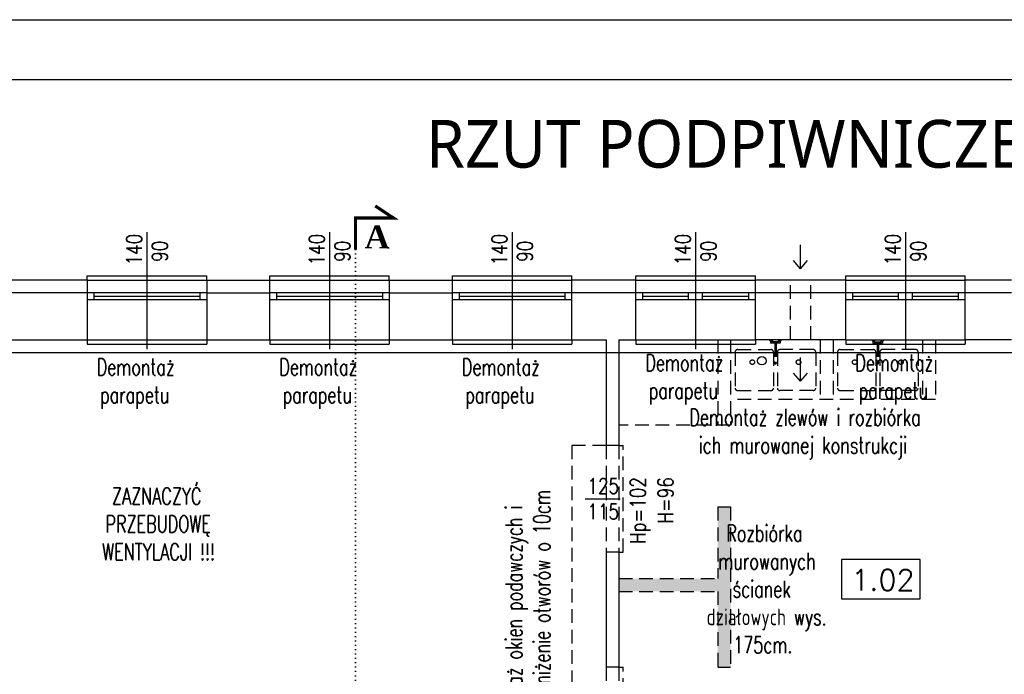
# Model space of a CAD drawing. Header units: millimetres. Extents: x 31969 to 285678, y -69766 to -1123.
# Tile 73 of 161: x 141755 to 142909, y -13256 to -12488. Entities that reach past the tile are written whole.
import ezdxf
from ezdxf.lldxf.tags import DXFTag

# ---------------------------------------------------------------- set-up
doc = ezdxf.new("R2010")
doc.units = ezdxf.units.MM
doc.linetypes.add('DOT', pattern=[0.25, 0, -0.25])
doc.linetypes.add('KRE_16_8', pattern=[24, 16, -8])
for name, color, linetype in [('a-etapowanie', 2, 'Continuous'), ('a-izolacja 1', 3, 'Continuous'), ('a-opis 1', 3, 'Continuous'), ('a-opis 2', 1, 'Continuous'), ('a-opis 3', 15, 'Continuous'), ('a-opis stolarki 1', 3, 'Continuous'), ('a-przekrój 1', 3, 'Continuous'), ('a-ramka', 7, 'Continuous'), ('a-stolarka okienna', 3, 'Continuous'), ('a-szkło', 4, 'Continuous'), ('a-wentylacja', 3, 'Continuous'), ('a-wyburzenia i rozbiórki', 152, 'KRE_16_8'), ('a-ściany istniejące murowane', 6, 'Continuous')]:
    doc.layers.add(name, color=color, linetype=linetype)
doc.styles.add('MAREK', font='simplex.shx')
doc.styles.add('PRZEKRÓJ2', font='l_10646.ttf')
doc.styles.add('RS01507', font='romans.shx', dxfattribs={"width": 0.7, "height": 0.15})
doc.styles.add('STYLE2', font='timesbd.ttf')
doc.styles.add('WYMIAR', font='romans.shx', dxfattribs={"width": 0.8})
tags = doc.linetypes.add('DASHED', pattern=[0.75, 0.5, -0.25]).pattern_tags.tags
tags[6:7] = [DXFTag(74, 4), DXFTag(75, 0), DXFTag(340, '0'), DXFTag(46, 1.0), DXFTag(50, 0.0), DXFTag(44, 0.0), DXFTag(45, 0.0)]
tags[4:5] = [DXFTag(74, 4), DXFTag(75, 0), DXFTag(340, '0'), DXFTag(46, 1.0), DXFTag(50, 0.0), DXFTag(44, 0.0), DXFTag(45, 0.0)]

msp = doc.modelspace()

# ---------------------------------------------------------------- hatches: boundary and pattern name
at = {"layer": 'a-wyburzenia i rozbiórki'}
h = msp.add_hatch(dxfattribs=at)
h.set_pattern_fill('AR-CONC', color=256, scale=0.05, style=0)
h.set_pattern_definition([(50, (0, 82.701), (9.10923345, -0.79695428), [0.9525, -10.4775]), (355, (0, 82.701), (-1.7621711, 9.55284226), [0.762, -8.3820292]), (100.451445, (0.759, 82.635), (7.34706235, 8.7558876), [0.80950044, -8.90451223]), (46.1842, (0, 85.241), (13.55395204, -2.1021164), [1.42875, -15.71625]), (96.635558, (1.13, 85.066), (11.8702067, 12.3713062), [1.2142512, -13.3567804]), (351.184151, (0, 85.241), (11.8702067, 12.3713062), [1.1429984, -12.5729866]), (21, (1.27, 84.606), (7.58071956, -5.1132599), [0.9525, -10.4775]), (326, (1.27, 84.606), (3.0901014, 9.2093983), [0.762, -8.382]), (71.451445, (1.902, 84.18), (10.67082096, 4.09613844), [0.80950044, -8.9044969]), (37.5, (0, 82.7014), (0.15443016, 4.22775194), [0, -8.2804, 0, -8.509, 0, -8.41375]), (7.5, (0, 82.7014), (3.34098313, 5.00902874), [0, -4.8514, 0, -8.0899, 0, -3.20675]), (327.5, (-2.832, 82.7014), (6.77952976, -0.2864372), [0, -3.175, 0, -9.906, 0, -13.1445]), (317.5, (-4.102, 82.7014), (7.40645907, 1.27132455), [0, -4.1275, 0, -6.5786, 0, -9.3345])])
h.paths.add_polyline_path([(142588.07, -13334.63), (142573.07, -13334.63), (142573.07, -13416.63), (142588.07, -13416.63)])
h.paths.add_polyline_path([(142588.07, -13059.63), (142573.07, -13059.63), (142573.07, -13143.63), (142457.07, -13143.63), (142457.07, -13158.63), (142573.07, -13158.63), (142573.07, -13247.63), (142588.07, -13247.63)])

# ---------------------------------------------------------------- linework, layer by layer
at = {"layer": 'a-izolacja 1'}
for p, q in [((141834.07, -12808.63), (141726.07, -12808.63)), ((141974.07, -12808.63), (142048.07, -12808.63)), ((142188.07, -12808.63), (142262.07, -12808.63)), ((142477.07, -12808.63), (142402.07, -12808.63)), ((142723.07, -12808.63), (142617.07, -12808.63)), ((142917.07, -12808.63), (142863.07, -12808.63))]:
    msp.add_line(p, q, dxfattribs=at)
at = {"layer": 'a-opis 1', "linetype": 'DOT', "ltscale": 20}
msp.add_line((142148.48, -12757.74), (142148.5, -13754.33), dxfattribs=at)
at = {"layer": 'a-opis 2', "const_width": 3.74}
msp.add_lwpolyline([(142148.48, -12757.74), (142148.5, -12720.85), (142193.01, -12720.88), (142171.65, -12706.64)], dxfattribs=at)
at = {"layer": 'a-opis 3'}
msp.add_lwpolyline([(142810.05, -13121.26), (142718.14, -13121.26), (142718.14, -13167.49), (142810.05, -13167.49)], close=True, dxfattribs=at)
at = {"layer": 'a-opis stolarki 1'}
for p, q in [((141904.07, -12737.42), (141904.07, -12874.54)), ((142118.07, -12737.42), (142118.07, -12874.54)), ((142332.07, -12737.42), (142332.07, -12874.54)), ((142547.07, -12737.42), (142547.07, -12874.54)), ((142793.07, -12737.42), (142793.07, -12874.54)), ((142417.73, -13050.13), (142458.77, -13050.13))]:
    msp.add_line(p, q, dxfattribs=at)
at = {"layer": 'a-przekrój 1', "ltscale": 100}
msp.add_circle((142624.64, -12888.14), 5, dxfattribs=at)
at = {"layer": 'a-ramka', "ltscale": 0.5}
for points in [[(144061.38, -15458.17), (139861.38, -15458.17), (139861.38, -12488.17), (144061.38, -12488.17)], [(140111.38, -12558.17), (143991.38, -12558.17), (143991.38, -15388.17), (140111.38, -15388.17)]]:
    msp.add_lwpolyline(points, close=True, dxfattribs=at)
at = {"layer": 'a-stolarka okienna', "ltscale": 40}
for p, q in [((141834.07, -12793.63), (141834.07, -12788.63)), ((141834.07, -12788.63), (141974.07, -12788.63)), ((141974.07, -12793.63), (141974.07, -12788.63)), ((142048.07, -12793.63), (142048.07, -12788.63)), ((142048.07, -12788.63), (142188.07, -12788.63)), ((142188.07, -12793.63), (142188.07, -12788.63)), ((142262.07, -12793.63), (142262.07, -12788.63)), ((142262.07, -12788.63), (142402.07, -12788.63)), ((142402.07, -12793.63), (142402.07, -12788.63)), ((142477.07, -12793.63), (142477.07, -12788.63)), ((142477.07, -12788.63), (142617.07, -12788.63)), ((142617.07, -12793.63), (142617.07, -12788.63)), ((142723.07, -12793.63), (142723.07, -12788.63)), ((142723.07, -12788.63), (142863.07, -12788.63)), ((142863.07, -12793.63), (142863.07, -12788.63)), ((141834.07, -12863.63), (141834.07, -12868.63)), ((141974.07, -12863.63), (141974.07, -12868.63)), ((142048.07, -12863.63), (142048.07, -12868.63)), ((142188.07, -12863.63), (142188.07, -12868.63)), ((142262.07, -12863.63), (142262.07, -12868.63)), ((142402.07, -12863.63), (142402.07, -12868.63)), ((142477.07, -12863.63), (142477.07, -12868.63)), ((142617.07, -12863.63), (142617.07, -12868.63)), ((142723.07, -12863.63), (142723.07, -12868.63)), ((142863.07, -12863.63), (142863.07, -12868.63)), ((141834.07, -12868.63), (141974.07, -12868.63)), ((142048.07, -12868.63), (142188.07, -12868.63)), ((142262.07, -12868.63), (142402.07, -12868.63)), ((142477.07, -12868.63), (142617.07, -12868.63)), ((142723.07, -12868.63), (142863.07, -12868.63))]:
    msp.add_line(p, q, dxfattribs=at)
at = {"layer": 'a-stolarka okienna', "linetype": 'DASHED', "lineweight": 25, "ltscale": 20}
for p, q in [((141834.07, -12793.63), (141974.07, -12793.63)), ((142048.07, -12793.63), (142188.07, -12793.63)), ((142262.07, -12793.63), (142402.07, -12793.63)), ((142477.07, -12793.63), (142617.07, -12793.63)), ((142723.07, -12793.63), (142863.07, -12793.63)), ((141834.07, -12863.63), (141974.07, -12863.63)), ((142048.07, -12863.63), (142188.07, -12863.63)), ((142262.07, -12863.63), (142402.07, -12863.63)), ((142477.07, -12863.63), (142617.07, -12863.63)), ((142723.07, -12863.63), (142863.07, -12863.63))]:
    msp.add_line(p, q, dxfattribs=at)
at = {"layer": 'a-stolarka okienna'}
for p, q in [((141974.07, -12808.63), (141834.07, -12808.63)), ((141974.07, -12816.63), (141834.3, -12816.63)), ((141842.3, -12816.63), (141842.3, -12808.63)), ((141966.3, -12816.63), (141966.3, -12808.63)), ((142188.07, -12808.63), (142048.07, -12808.63)), ((142188.07, -12816.63), (142048.3, -12816.63)), ((142056.3, -12816.63), (142056.3, -12808.63)), ((142180.3, -12816.63), (142180.3, -12808.63)), ((142402.07, -12808.63), (142262.07, -12808.63)), ((142402.07, -12816.63), (142262.3, -12816.63)), ((142270.3, -12816.63), (142270.3, -12808.63)), ((142394.3, -12816.63), (142394.3, -12808.63)), ((142617.07, -12808.63), (142477.07, -12808.63)), ((142617.07, -12816.63), (142477.3, -12816.63)), ((142485.3, -12816.63), (142485.3, -12808.63)), ((142538.85, -12816.63), (142538.85, -12808.63)), ((142555.3, -12816.63), (142555.3, -12808.63)), ((142609.3, -12816.63), (142609.3, -12808.63)), ((142863.07, -12808.63), (142723.07, -12808.63)), ((142863.07, -12816.63), (142723.3, -12816.63)), ((142731.3, -12816.63), (142731.3, -12808.63)), ((142784.85, -12816.63), (142784.85, -12808.63)), ((142801.3, -12816.63), (142801.3, -12808.63)), ((142855.3, -12816.63), (142855.3, -12808.63))]:
    msp.add_line(p, q, dxfattribs=at)
at = {"layer": 'a-stolarka okienna', "linetype": 'DASHED', "lineweight": 25, "ltscale": 40}
msp.add_line((140928.07, -12878.63), (143121.07, -12878.63), dxfattribs=at)
at = {"layer": 'a-szkło', "ltscale": 2}
for p, q in [((141842.3, -12812.63), (141966.3, -12812.63)), ((142056.3, -12812.63), (142180.3, -12812.63)), ((142270.3, -12812.63), (142394.3, -12812.63)), ((142485.3, -12812.63), (142538.85, -12812.63)), ((142555.3, -12812.63), (142609.3, -12812.63)), ((142731.3, -12812.63), (142784.85, -12812.63)), ((142801.3, -12812.63), (142855.3, -12812.63))]:
    msp.add_line(p, q, dxfattribs=at)
at = {"layer": 'a-wentylacja', "linetype": 'DASHED', "ltscale": 0.009}
for p, q in [((142669.9, -12780.5), (142669.9, -12752.38)), ((142669.9, -12780.5), (142661.75, -12770.75)), ((142669.9, -12780.5), (142678.04, -12770.75)), ((142669.9, -12912.33), (142669.9, -12884.21)), ((142669.9, -12912.33), (142661.75, -12902.58)), ((142669.9, -12912.33), (142678.04, -12902.58))]:
    msp.add_line(p, q, dxfattribs=at)
at = {"layer": 'a-wentylacja', "linetype": 'KRE_16_8'}
for p, q in [((142658.07, -12863.63), (142658.07, -12793.63)), ((142682.07, -12863.63), (142682.07, -12793.63))]:
    msp.add_line(p, q, dxfattribs=at)
at = {"layer": 'a-wyburzenia i rozbiórki'}
for p, q in [((142573.07, -12863.63), (142573.07, -12963.63)), ((142588.07, -12863.63), (142588.07, -12963.63)), ((142634.93, -12864.81), (142634.93, -12867.45)), ((142636.29, -12864.81), (142636.29, -12866.09)), ((142644.93, -12864.81), (142644.93, -12866.09)), ((142646.29, -12864.81), (142646.29, -12867.45)), ((142693.07, -12863.63), (142693.07, -12933.63)), ((142708.07, -12863.63), (142708.07, -12933.63)), ((142754.85, -12864.81), (142754.85, -12867.45)), ((142756.21, -12864.81), (142756.21, -12866.09)), ((142764.85, -12864.81), (142764.85, -12866.09)), ((142766.21, -12864.81), (142766.21, -12867.45)), ((142813.07, -12863.63), (142813.07, -12933.63)), ((142828.07, -12863.63), (142828.07, -12933.63)), ((142596.32, -12875.07), (142635.32, -12875.07)), ((142646.29, -12867.45), (142634.93, -12867.45)), ((142644.93, -12866.09), (142636.29, -12866.09)), ((142639.93, -12867.45), (142639.93, -12890.28)), ((142641.29, -12867.45), (142641.29, -12890.28)), ((142684.83, -12875.07), (142645.83, -12875.07)), ((142716.32, -12875.07), (142755.32, -12875.07)), ((142754.85, -12867.45), (142766.21, -12867.45)), ((142756.21, -12866.09), (142764.85, -12866.09)), ((142759.85, -12867.45), (142759.85, -12890.28)), ((142761.21, -12867.45), (142761.21, -12890.28)), ((142804.83, -12875.07), (142765.83, -12875.07)), ((142593.32, -12878.07), (142593.32, -12920.16)), ((142638.32, -12878.07), (142638.32, -12920.16)), ((142642.83, -12878.07), (142642.83, -12920.16)), ((142687.83, -12878.07), (142687.83, -12920.16)), ((142713.32, -12878.07), (142713.32, -12920.16)), ((142758.32, -12878.07), (142758.32, -12920.16)), ((142762.83, -12878.07), (142762.83, -12920.16)), ((142807.83, -12878.07), (142807.83, -12920.16)), ((142639.61, -12890.28), (142639.61, -12890.99)), ((142641.61, -12890.28), (142641.61, -12890.99)), ((142759.53, -12890.28), (142759.53, -12890.99)), ((142761.53, -12890.28), (142761.53, -12890.99)), ((142596.32, -12923.16), (142635.32, -12923.16)), ((142684.83, -12923.16), (142645.83, -12923.16)), ((142716.32, -12923.16), (142755.32, -12923.16)), ((142804.83, -12923.16), (142765.83, -12923.16)), ((142828.07, -12933.63), (142588.07, -12933.63)), ((142588.07, -12963.63), (142457.07, -12963.63)), ((142442.07, -12987.63), (142402.07, -12987.63)), ((142402.07, -12987.63), (142402.07, -13372.63)), ((142442.07, -12987.63), (142442.07, -13112.63)), ((142457.07, -12987.63), (142462.07, -12987.63)), ((142457.07, -12987.63), (142457.07, -13112.63)), ((142462.07, -13112.63), (142462.07, -12987.63)), ((142573.07, -13059.63), (142573.07, -13143.63)), ((142573.07, -13059.63), (142588.07, -13059.63)), ((142588.07, -13059.63), (142588.07, -13247.63)), ((142457.07, -13112.63), (142462.07, -13112.63)), ((142457.07, -13143.63), (142573.07, -13143.63)), ((142457.07, -13158.63), (142573.07, -13158.63)), ((142573.07, -13158.63), (142573.07, -13247.63)), ((142442.07, -13247.63), (142442.07, -13372.63)), ((142457.07, -13247.63), (142462.07, -13247.63)), ((142457.07, -13247.63), (142457.07, -13372.63)), ((142462.07, -13372.63), (142462.07, -13247.63)), ((142573.07, -13247.63), (142588.07, -13247.63))]:
    msp.add_line(p, q, dxfattribs=at)
for points in [[(142641.29, -12889.6, -0.0091413), (142641.32, -12889.62, -0.1007965), (142641.54, -12889.93, -0.104546), (142641.61, -12890.28, -0.104546), (142641.54, -12890.64, -0.1007965), (142641.32, -12890.95, -0.0959107), (142641, -12891.15, -0.0927204), (142640.61, -12891.22, -0.0927204), (142640.23, -12891.15, -0.0959107), (142639.9, -12890.95, -0.1007965), (142639.69, -12890.64, -0.104546), (142639.61, -12890.28, -0.104546), (142639.69, -12889.93, -0.1007965), (142639.9, -12889.62, -0.0091413), (142639.93, -12889.6, -0.0927204)], [(142641.61, -12890.99, -0.104546), (142641.54, -12891.34, -0.1007965), (142641.32, -12891.65, -0.0959107), (142641, -12891.85, -0.0927204), (142640.61, -12891.92, -0.0927204), (142640.23, -12891.85, -0.0959107), (142639.9, -12891.65, -0.1007965), (142639.69, -12891.34, -0.104546), (142639.61, -12890.99, -0.104546)], [(142641.29, -12890.28, -0.104546), (142641.24, -12890.51, -0.1007965), (142641.1, -12890.71, -0.0959107), (142640.88, -12890.85, -0.0927204), (142640.61, -12890.9, -0.0927204), (142640.34, -12890.85, -0.0959107), (142640.12, -12890.71, -0.1007965), (142639.98, -12890.51, -0.104546), (142639.93, -12890.28, -0.104546)], [(142759.85, -12889.6, 0.0091413), (142759.83, -12889.62, 0.1007965), (142759.61, -12889.93, 0.104546), (142759.53, -12890.28, 0.104546), (142759.61, -12890.64, 0.1007965), (142759.83, -12890.95, 0.0959107), (142760.15, -12891.15, 0.0927204), (142760.53, -12891.22, 0.0927204), (142760.92, -12891.15, 0.0959107), (142761.24, -12890.95, 0.1007965), (142761.46, -12890.64, 0.104546), (142761.53, -12890.28, 0.104546), (142761.46, -12889.93, 0.1007965), (142761.24, -12889.62, 0.0091413), (142761.21, -12889.6, 0.0927204)], [(142759.53, -12890.99, 0.104546), (142759.61, -12891.34, 0.1007965), (142759.83, -12891.65, 0.0959107), (142760.15, -12891.85, 0.0927204), (142760.53, -12891.92, 0.0927204), (142760.92, -12891.85, 0.0959107), (142761.24, -12891.65, 0.1007965), (142761.46, -12891.34, 0.104546), (142761.53, -12890.99, 0.104546)], [(142759.85, -12890.28, 0.104546), (142759.9, -12890.51, 0.1007965), (142760.04, -12890.71, 0.0959107), (142760.26, -12890.85, 0.0927204), (142760.53, -12890.9, 0.0927204), (142760.8, -12890.85, 0.0959107), (142761.02, -12890.71, 0.1007965), (142761.16, -12890.51, 0.104546), (142761.21, -12890.28, 0.104546)]]:
    msp.add_lwpolyline(points, format="xyb", dxfattribs=at)
for centre in [(142613.46, -12889.82), (142667.68, -12889.82), (142733.46, -12889.82), (142787.68, -12889.82)]:
    msp.add_circle(centre, 2.7, dxfattribs=at)
for centre, radius, start, end in [((142635.61, -12862.41), 2.5, 218.2213, 321.7787), ((142645.61, -12862.41), 2.5, 218.2213, 321.7787), ((142755.53, -12862.41), 2.5, 218.2213, 321.7787), ((142765.53, -12862.41), 2.5, 218.2213, 321.7787), ((142596.32, -12878.07), 3, 90, 180), ((142635.32, -12878.07), 3, 0, 90), ((142645.83, -12878.07), 3, 90, 180), ((142684.83, -12878.07), 3, 0, 90), ((142716.32, -12878.07), 3, 90, 180), ((142755.32, -12878.07), 3, 0, 90), ((142765.83, -12878.07), 3, 90, 180), ((142804.83, -12878.07), 3, 0, 90), ((142596.32, -12920.16), 3, 180, 270), ((142635.32, -12920.16), 3, 270, 0), ((142645.83, -12920.16), 3, 180, 270), ((142684.83, -12920.16), 3, 270, 0), ((142716.32, -12920.16), 3, 180, 270), ((142755.32, -12920.16), 3, 270, 0), ((142765.83, -12920.16), 3, 180, 270), ((142804.83, -12920.16), 3, 270, 0)]:
    msp.add_arc(centre, radius, start, end, dxfattribs=at)
at = {"layer": 'a-ściany istniejące murowane'}
for p, q in [((141834.07, -12793.63), (141726.07, -12793.63)), ((141834.07, -12793.63), (141834.07, -12863.63)), ((141974.07, -12793.63), (141974.07, -12863.63)), ((141974.07, -12793.63), (142048.07, -12793.63)), ((142048.07, -12863.63), (142048.07, -12793.63)), ((142188.07, -12793.63), (142188.07, -12863.63)), ((142188.07, -12793.63), (142262.07, -12793.63)), ((142262.07, -12863.63), (142262.07, -12793.63)), ((142402.07, -12863.63), (142402.07, -12793.63)), ((142477.07, -12793.63), (142402.07, -12793.63)), ((142477.07, -12863.63), (142477.07, -12793.63)), ((142617.07, -12863.63), (142617.07, -12793.63)), ((142723.07, -12793.63), (142617.07, -12793.63)), ((142723.07, -12863.63), (142723.07, -12793.63)), ((142863.07, -12863.63), (142863.07, -12793.63)), ((142917.07, -12793.63), (142863.07, -12793.63)), ((141726.07, -12863.63), (141834.07, -12863.63)), ((141974.07, -12863.63), (142048.07, -12863.63)), ((142188.07, -12863.63), (142262.07, -12863.63)), ((142402.07, -12863.63), (142442.07, -12863.63)), ((142442.07, -12863.63), (142442.07, -12987.63)), ((142457.07, -12863.63), (142457.07, -12987.63)), ((142457.07, -12863.63), (142477.07, -12863.63)), ((142723.07, -12863.63), (142617.07, -12863.63)), ((142917.07, -12863.63), (142863.07, -12863.63)), ((142457.07, -12987.63), (142442.07, -12987.63)), ((142442.07, -13112.63), (142442.07, -13247.63)), ((142457.07, -13112.63), (142442.07, -13112.63)), ((142457.07, -13112.63), (142457.07, -13247.63)), ((142457.07, -13247.63), (142442.07, -13247.63))]:
    msp.add_line(p, q, dxfattribs=at)

# ---------------------------------------------------------------- texts
at = {"layer": 'a-etapowanie', "ltscale": 100, "insert": (141833.72, -13122.17), "char_height": 19.613, "attachment_point": 7, "style": 'RS01507'}
msp.add_mtext_dynamic_manual_height_columns('{\\W2.19417; }ZAZNACZYĆ \\P{\\W1.61917; }PRZEBUDOWĘ \\P{\\W1.3275; }WENTYLACJI !!!', width=198.5165, gutter_width=12.5, heights=[0], dxfattribs=at)
at = {"layer": 'a-opis 2', "ltscale": 2, "style": 'PRZEKRÓJ2'}
msp.add_text('RZUT PODPIWNICZENIA', height=56.0756, dxfattribs=at).set_placement((142231.21, -12661.76))
at = {"layer": 'a-opis 2', "style": 'STYLE2', "text_generation_flag": 6}
msp.add_text('A', height=26.96, rotation=179.93136, dxfattribs=at).set_placement((142159.09, -12756.51))
at = {"layer": 'a-opis 2', "ltscale": 40, "char_height": 19.613, "width": 168.9019, "attachment_point": 7, "style": 'RS01507'}
for insert in [(141820.45, -12944.56), (142034.45, -12944.56), (142248.45, -12944.56), (142463.45, -12939.56), (142709.45, -12939.56)]:
    msp.add_mtext('{\\W1.8392; }Demontaż \\P{\\W2.1392; }parapetu', dxfattribs=dict(at, insert=insert))
at = {"layer": 'a-opis 2', "ltscale": 40, "char_height": 19.613, "attachment_point": 7, "style": 'RS01507'}
for s, width, insert in [('{\\W0.608745; }Demontaż zlewów i rozbiórka \\P{\\W1.42541; }ich murowanej konstrukcji', 329.8414, (142531.51, -13003.57)), ('{\\W2.25618; }Rozbiórka \\P{\\W1.55618; }murowanych \\P{\\W2.80618; }ścianek \\P{\\W0.539522; }działowych wys. \\P{\\W2.85618; }175cm.', 182.6436, (142552.7, -13231.12))]:
    msp.add_mtext_dynamic_manual_height_columns(s, width=width, gutter_width=12.5, heights=[0], dxfattribs=dict(at, insert=insert))
at = {"layer": 'a-opis 2', "ltscale": 40, "insert": (142382.63, -13354.09), "char_height": 19.613, "attachment_point": 7, "rotation": 90, "style": 'RS01507'}
msp.add_mtext_dynamic_manual_height_columns('{\\W1.10504; }Demontaż okien podawczych i \\P{\\W0.188378; }blatu, obniżenie otworów o 10cm ', width=361.077, gutter_width=12.5, heights=[0], dxfattribs=at)
at = {"layer": 'a-opis 3', "style": 'MAREK'}
msp.add_text('1.02', height=24.659, dxfattribs=at).set_placement((142729.61, -13157.79))
at = {"layer": 'a-opis stolarki 1', "char_height": 18, "width": 35.8438, "rotation": 90, "style": 'WYMIAR'}
for s, insert, attachment_point in [('{\\W0.995659; }\\P 140\\P{\\W0.34804; }90', (141928.05, -12776.41), 7), ('{\\W0.995659; }\\P 140\\P{\\W0.34804; }90', (142142.05, -12776.41), 7), ('{\\W0.995659; }\\P 140\\P{\\W0.34804; }90', (142356.05, -12776.41), 7), ('{\\W0.995659; }\\P 140\\P{\\W0.34804; }90', (142571.05, -12776.41), 7), ('{\\W0.995659; }\\P 140\\P{\\W0.34804; }90', (142817.05, -12776.41), 7), ('Hp=102', (142494.31, -13024.75), 9), ('H=96', (142520.84, -13024.75), 9)]:
    msp.add_mtext(s, dxfattribs=dict(at, insert=insert, attachment_point=attachment_point))
at = {"layer": 'a-opis stolarki 1', "insert": (142420.3, -13074.11), "char_height": 18, "width": 35.8438, "attachment_point": 7, "style": 'WYMIAR'}
msp.add_mtext('{\\W0.995659; }\\P 125\\P 115', dxfattribs=at)

doc.saveas('drawing.dxf')
